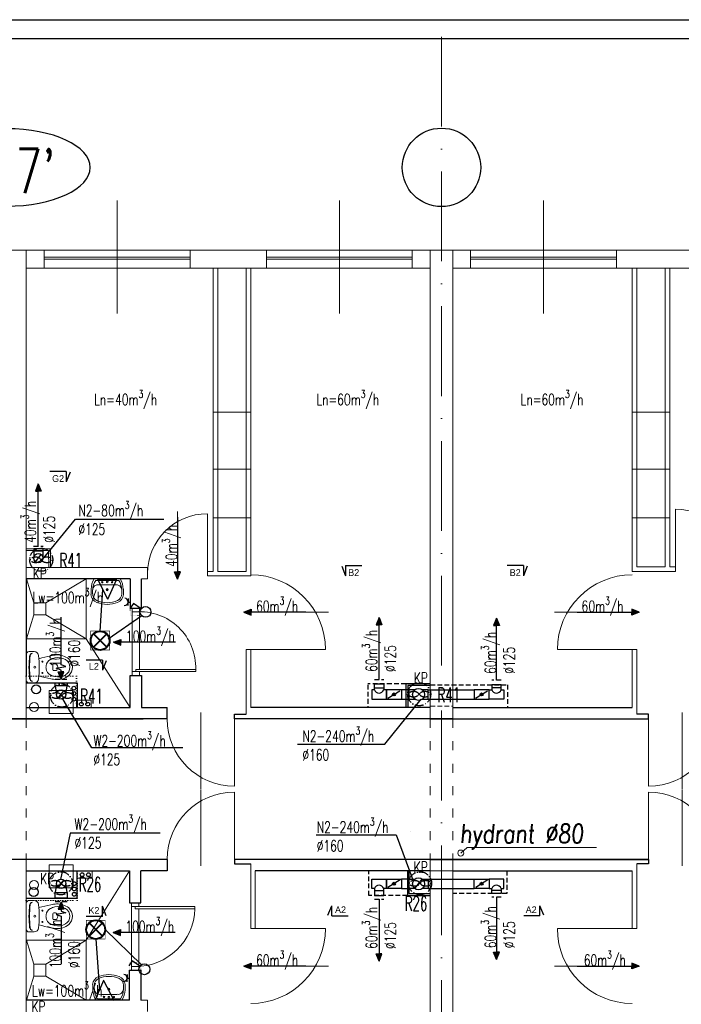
# Model space of a CAD drawing. Header units: millimetres. Extents: x -6513 to 30474, y -6915 to 65597.
# Tile 75 of 256: x 657 to 1541, y 10142 to 11457. Entities that reach past the tile are written whole.
import ezdxf
from ezdxf.enums import TextEntityAlignment as Align

# ---------------------------------------------------------------- set-up
doc = ezdxf.new("R2010")
doc.units = ezdxf.units.MM
for name, pattern in [('ACAD_ISO03W100', [30, 12, -18]), ('ACAD_ISO10W100', [18, 12, -3, 0, -3]), ('DASHED', [19.05, 12.7, -6.35]), ('DOT', [6.35, 0, -6.35])]:
    doc.linetypes.add(name, pattern=pattern)
doc.layers.get('0').update_dxf_attribs({"color": 8})
for name, color, linetype in [('A200_General07', 8, 'Continuous'), ('A200_General08', 8, 'Continuous'), ('A270_text04', 8, 'Continuous'), ('A_obudowy', 8, 'Continuous'), ('DB_inst_pomocn', 8, 'Continuous'), ('DB_WM_nawiew-opis', 8, 'Continuous'), ('DB_WM_odnośniki opis', 8, 'Continuous')]:
    doc.layers.add(name, color=color, linetype=linetype)
for name, color, linetype, lineweight in [('A_cienka', 8, 'Continuous', 5), ('A_linia przekroj', 8, 'Continuous', 25), ('A_osie', 8, 'ACAD_ISO10W100', 5), ('A_przerywana', 8, 'ACAD_ISO03W100', 5), ('A_widok', 8, 'Continuous', 13), ('cieńkie', 8, 'Continuous', 9), ('DB-WM-nawiew-opis', 8, 'Continuous', 25), ('DB-WM-nawiew-opis-odnośnik', 8, 'Continuous', 30), ('DB-WM-wywiew-opis', 8, 'Continuous', 25), ('DB-WM-wywiew-opis-odnośnik', 8, 'Continuous', 30), ('DB_WM_nawiew', 8, 'Continuous', 30), ('DB_WM_wywiew', 8, 'Continuous', 30), ('DB_WM_ścianka nowa', 8, 'Continuous', 25), ('E_gniazda wtykowe', 1, 'Continuous', 30), ('E_oświetlenie', 1, 'Continuous', 30), ('E_technologia', 1, 'ACAD_ISO10W100', 30), ('noew ściany archwig', 8, 'Continuous', 9), ('R-TABELKA', 8, 'Continuous', 25), ('snitarne archwig nowe', 8, 'Continuous', 9), ('Stolarka ARCHWIG', 8, 'Continuous', 5), ('widokowe ARCHWIG', 8, 'Continuous', 5), ('wyburzenia', 8, 'DOT', 20), ('Ściany ARCHWIG', 8, 'Continuous', 30)]:
    doc.layers.add(name, color=color, linetype=linetype, lineweight=lineweight)
doc.styles.add('BRH', font='txt')
doc.styles.add('ROMANSS', font='romans.shx', dxfattribs={"width": 0.8, "oblique": 5})
doc.styles.add('SIMPLEXD', font='SIMPLEX.SHX', dxfattribs={"width": 0.6})
doc.styles.get("Standard").update_dxf_attribs({"font": 'txt.shx', "width": 0.9})

# ---------------------------------------------------------------- blocks, each defined once
blk = doc.blocks.new('drzwi schem')
at = {"color": 252}
blk.add_line((0, 0), (0, 1), dxfattribs=at)
at = {"color": 252, "ltscale": 10}
blk.add_line((0.5, -0.093), (0.5, 1.04), dxfattribs=at)
at = {"color": 252}
blk.add_arc((0, 0), 1, 0, 90, dxfattribs=at)
blk = doc.blocks.new('klop oli 2')
at = {"layer": 'snitarne archwig nowe', "color": 252}
for p, q in [((0, 17.2), (0, 0)), ((3.8, 20.9), (10.5, 20.9)), ((0, -17.2), (0, 0)), ((3.8, 0), (3.8, 1)), ((3.8, 0), (3.8, -1)), ((38.9, 4.5), (37, 4.5)), ((38.9, -4.5), (37, -4.5)), ((3.8, -20.9), (10.5, -20.9))]:
    blk.add_line(p, q, dxfattribs=at)
for centre, radius in [((11.5, 0), 1.27), ((11.5, 0), 1.27), ((21.6, 7.5), 0.706), ((21.6, -7.5), 0.706)]:
    blk.add_circle(centre, radius, dxfattribs=at)
for centre, radius, start, end in [((3.8, 17.2), 3.76, 90, 180), ((144.9, 0), 141.2, 173.7281, 180), ((144.9, 0), 140.5, 173.6694, 180), ((8.4, 15), 3.76, 90, 173.7281), ((9, 15.1), 3.76, 100.2428, 173.7859), ((10.5, 14.9), 6.02, 6.7931, 90), ((-114.7, 0), 132.1, 0, 6.7931), ((80, -215.2), 235.3, 101.5744, 105.544), ((44.8, -39.8), 56.5, 94.3794, 102.2907), ((41.4, -8), 24.5, 51.2869, 92.3028), ((144.9, 0), 141.2, 180, 186.2719), ((144.9, 0), 140.5, 180, 186.3306), ((-114.7, 0), 132.1, 353.2069, 0), ((43.3, 0), 16.9, 173.7581, 180), ((43.3, 0), 16.9, 180, 186.2419), ((37.3, 0.7), 10.9, 117.4027, 173.7581), ((43.1, -10.6), 23.5, 101.6195, 117.4027), ((63.6, 0), 28.2, 173.3508, 180), ((63.6, 0), 28.2, 180, 186.6492), ((37, 3.1), 1.41, 90, 173.3508), ((42.4, -7.4), 20.3, 60.8839, 101.6195), ((38.9, 1.7), 2.82, 36.8699, 90), ((36.6, 0), 5.65, 0, 36.8699), ((36.6, 0), 5.65, 323.1301, 0), ((46.6, 0), 11.8, 0, 60.8839), ((46.6, 0), 11.8, 299.1161, 0), ((46.6, 0), 15.1, 0, 47.5638), ((46.6, 0), 15.1, 312.4362, 0), ((80, 215.2), 235.3, 254.456, 258.4256), ((37.3, -0.7), 10.9, 186.2419, 242.5973), ((43.1, 10.6), 23.5, 242.5973, 258.3805), ((37, -3.1), 1.41, 186.6492, 270), ((42.4, 7.4), 20.3, 258.3805, 299.1161), ((38.9, -1.7), 2.82, 270, 323.1301), ((41.4, 8), 24.5, 267.6972, 308.7131), ((3.8, -17.2), 3.76, 180, 270), ((8.4, -15), 3.76, 186.2719, 270), ((9, -15.1), 3.76, 186.2141, 259.7572), ((10.5, -14.9), 6.02, 270, 353.2069), ((44.8, 39.8), 56.5, 257.7093, 265.6206)]:
    blk.add_arc(centre, radius, start, end, dxfattribs=at)
blk = doc.blocks.new('umywalka oli2')
at = {"layer": 'snitarne archwig nowe', "color": 252}
for p, q in [((0, 17.6), (0, 0)), ((2, 15.4), (2, 0)), ((20.9, 21.6), (13.7, 21.6)), ((0, 0), (0, -17.6)), ((2, 0), (2, -15.4)), ((7.9, 0), (7.9, 10.8)), ((7.9, -10.8), (7.9, 0)), ((13.7, -21.6), (20.9, -21.6))]:
    blk.add_line(p, q, dxfattribs=at)
for centre, radius in [((4.1, 0), 1.11), ((4.5, 6.6), 0.994), ((14.5, 0), 1.48), ((14.5, 0), 0.946), ((4.5, -6.6), 0.994)]:
    blk.add_circle(centre, radius, dxfattribs=at)
for centre, radius, start, end in [((15.6, -9.9), 31.5, 93.3155, 119.5931), ((14.2, -1.1), 20.5, 88.5847, 126.5008), ((15.3, 12), 7.48, 91.7023, 188.8292), ((17.3, -1.9), 21.5, 82.9063, 97.0937), ((20.4, 10.2), 9.2, 23.1986, 92.7468), ((20.2, 9.5), 12.2, 20.9395, 86.4287), ((-1.2, 0), 33.1, 360, 24.6987), ((-3.2, 0), 37.4, 360, 21.6896), ((-1.2, 0), 33.1, 335.3013, 0), ((-3.2, 0), 37.4, 338.3104, 0), ((15.3, -12), 7.48, 171.1708, 268.2977), ((15.6, 9.9), 31.5, 240.4069, 266.6845), ((14.2, 1.1), 20.5, 233.4992, 271.4153), ((17.3, 1.9), 21.5, 262.9063, 277.0937), ((20.4, -10.2), 9.2, 267.2532, 336.8014), ((20.2, -9.5), 12.2, 273.5713, 339.0605)]:
    blk.add_arc(centre, radius, start, end, dxfattribs=at)
blk = doc.blocks.new('A$C2355049C')
at = {"layer": 'DB-WM-nawiew-opis-odnośnik'}
h = blk.add_hatch(color=256, dxfattribs=at)
h.paths.add_polyline_path([(0, -9.8), (3.9, -9.8), (0, 0)])
h.paths.add_polyline_path([(0, 0), (-3.9, -9.8), (0, -9.8)])
at = {"layer": 'DB-WM-nawiew-opis-odnośnik', "flags": 128}
for points in [[(0, 0), (-3.9, -9.8), (0, -9.8)], [(0, -82.9), (0, 0)], [(0, 0), (3.9, -9.8), (0, -9.8)]]:
    blk.add_lwpolyline(points, dxfattribs=at)
blk = doc.blocks.new('A$C620C4C60')
at = {"layer": 'DB-WM-wywiew-opis-odnośnik'}
h = blk.add_hatch(color=256, dxfattribs=at)
h.paths.add_polyline_path([(0, 0), (9.8, 3.9), (9.8, 0)])
h.paths.add_polyline_path([(9.8, 0), (9.8, -3.9), (0, 0)])
at = {"layer": 'DB-WM-wywiew-opis-odnośnik', "flags": 128}
for points in [[(0, 0), (9.8, 3.9), (9.8, 0)], [(0, 0), (12.1, 0)], [(0, 0), (9.8, -3.9), (9.8, 0)], [(12.1, 0), (14.4, -6.5), (16.6, 6.4), (18.9, 0)], [(18.9, 0), (82.9, 0)]]:
    blk.add_lwpolyline(points, dxfattribs=at)
blk = doc.blocks.new('Sect Mk right')
at = {"layer": 'A200_General07', "color": 1}
for p, q in [((0, 6.01), (0, -0.21)), ((0, 6.01), (3.92, 6.01)), ((0.29, 7.48), (3.92, 6.01))]:
    blk.add_line(p, q, dxfattribs=at)
at = {"layer": 'A270_text04', "color": 0, "style": 'BRH'}
blk.add_attdef('-', text='', height=4.51, dxfattribs=at).set_placement((1.77, 1.49), align=Align.MIDDLE)
blk = doc.blocks.new('raster')
at = {"layer": 'E_oświetlenie', "lineweight": 40}
for p, q in [((-21.2, 21.2), (21.2, -21.2)), ((21.2, 21.2), (-21.2, -21.2))]:
    blk.add_line(p, q, dxfattribs=at)
at = {"layer": 'E_oświetlenie', "const_width": 2}
blk.add_lwpolyline([(-30, -30), (30, -30), (30, 30), (-30, 30)], close=True, dxfattribs=at)
at = {"layer": 'E_oświetlenie', "lineweight": 40}
blk.add_circle((0, 0), 30, dxfattribs=at)
blk = doc.blocks.new('gw1')
at = {"layer": 'E_gniazda wtykowe'}
for p, q in [((99083.8, 55839.3), (99080.1, 55839.3)), ((99083.8, 55833.1), (99083.8, 55845.4))]:
    blk.add_line(p, q, dxfattribs=at)
blk.add_arc((99089.8, 55839), 6.04, 87.7958, 267.7958, dxfattribs=at)

msp = doc.modelspace()

# ---------------------------------------------------------------- hatches: boundary and pattern name
at = {"layer": 'DB_WM_nawiew'}
h = msp.add_hatch(color=256, dxfattribs=at)
edge = h.paths.add_edge_path()
edge.add_arc((1156.948, 10555.647), 2, 0, 360)
h = msp.add_hatch(color=256, dxfattribs=at)
edge = h.paths.add_edge_path()
edge.add_arc((1274.159, 10555.647), 2, 0, 360)
h = msp.add_hatch(color=256, dxfattribs=at)
edge = h.paths.add_edge_path()
edge.add_arc((1156.948, 10302.583), 2, 0, 360)
h = msp.add_hatch(color=256, dxfattribs=at)
edge = h.paths.add_edge_path()
edge.add_arc((1274.159, 10302.583), 2, 0, 360)

# ---------------------------------------------------------------- linework, layer by layer
at = {"layer": 'A_cienka', "ltscale": 10}
for p, q in [((787.054, 11064.693), (787.054, 11215.49)), ((1084.054, 11064.693), (1084.054, 11215.49)), ((1357.054, 11064.693), (1357.054, 11215.49))]:
    msp.add_line(p, q, dxfattribs=at)
at = {"layer": 'A_cienka'}
for p, q in [((-2776.446, 11149.092), (2360.554, 11149.092)), ((-2776.446, 11149.092), (4647.554, 11149.092)), ((884.554, 11140.092), (689.554, 11140.092)), ((884.554, 11137.092), (689.554, 11137.092)), ((986.554, 11140.092), (1181.554, 11140.092)), ((986.554, 11137.092), (1181.554, 11137.092)), ((1454.554, 11140.092), (1259.554, 11140.092)), ((1454.554, 11137.092), (1259.554, 11137.092)), ((665.554, 11125.092), (1205.554, 11125.092)), ((1235.554, 11125.092), (1775.554, 11125.092)), ((965.554, 10932.687), (915.554, 10932.687)), ((1475.554, 10932.687), (1525.554, 10932.687)), ((965.554, 10856.606), (915.554, 10856.606)), ((1475.554, 10856.606), (1525.554, 10856.606)), ((965.554, 10791.796), (915.554, 10791.796)), ((1475.554, 10791.796), (1525.554, 10791.796)), ((1254.981, 10351.301), (1246.324, 10343.759)), ((1427.892, 10351.059), (1254.981, 10351.301))]:
    msp.add_line(p, q, dxfattribs=at)
msp.add_circle((1246.324, 10343.759), 4, dxfattribs=at)
at = {"layer": 'A_linia przekroj'}
for p, q in [((853.768, 10523.092), (853.768, 10538.092)), ((943.768, 10523.092), (943.768, 10529.092)), ((943.768, 10529.092), (959.554, 10529.092)), ((1205.554, 10538.092), (965.554, 10538.092)), ((1235.554, 10538.092), (1475.554, 10538.092)), ((1497.339, 10529.092), (1481.554, 10529.092)), ((1497.339, 10523.092), (1497.339, 10529.092)), ((464.554, 10523.092), (821.994, 10523.092)), ((853.768, 10523.092), (613.554, 10523.092)), ((1235.554, 10523.092), (943.768, 10523.092)), ((1205.554, 10523.092), (1497.339, 10523.092)), ((853.768, 10335.092), (613.554, 10335.092)), ((853.768, 10335.092), (853.768, 10320.092)), ((1497.339, 10335.092), (943.768, 10335.092)), ((943.768, 10335.092), (943.768, 10329.092)), ((943.768, 10329.092), (965.554, 10329.092)), ((1205.554, 10335.092), (1497.339, 10335.092)), ((1497.339, 10329.092), (1481.554, 10329.092)), ((1497.339, 10335.092), (1497.339, 10329.092)), ((853.768, 10320.092), (818.554, 10320.092)), ((1205.554, 10320.092), (971.554, 10320.092)), ((1235.554, 10320.092), (1475.554, 10320.092))]:
    msp.add_line(p, q, dxfattribs=at)
at = {"layer": 'A_obudowy', "linetype": 'DASHED', "ltscale": 0.5}
for p, q in [((1173.054, 10569.647), (1122.248, 10569.647)), ((1122.248, 10568.647), (1122.248, 10538.092)), ((1205.554, 10568.394), (1308.859, 10568.394)), ((1308.859, 10568.394), (1308.859, 10538.092))]:
    msp.add_line(p, q, dxfattribs=at)
at = {"layer": 'A_obudowy', "linetype": 'ByBlock'}
for p, q in [((1205.554, 10569.647), (1173.054, 10569.647)), ((1173.054, 10569.647), (1173.054, 10538.092)), ((1205.554, 10567.647), (1175.554, 10567.647)), ((1175.554, 10567.647), (1175.554, 10538.092)), ((1174.948, 10320.092), (1174.948, 10287.092)), ((1176.948, 10320.092), (1176.948, 10289.592)), ((1176.948, 10289.592), (1205.554, 10289.592)), ((1174.948, 10287.092), (1205.554, 10287.092))]:
    msp.add_line(p, q, dxfattribs=at)
at = {"layer": 'A_obudowy', "linetype": 'DASHED', "ltscale": 0.5}
for points in [[(1174.948, 10287.092), (1123.248, 10287.092), (1123.248, 10320.092)], [(1307.859, 10320.092), (1307.859, 10289.583), (1235.554, 10289.583)]]:
    msp.add_lwpolyline(points, dxfattribs=at)
at = {"layer": 'A_osie', "ltscale": 10}
msp.add_line((1220.554, 9693.649), (1220.554, 11445.708), dxfattribs=at)
at = {"layer": 'A_przerywana', "linetype": 'ByBlock'}
for p, q in [((665.498, 10750.092), (697.998, 10750.092)), ((697.998, 10750.092), (698.054, 10725.092)), ((665.498, 10748.092), (695.498, 10748.092)), ((695.498, 10748.092), (695.554, 10725.092))]:
    msp.add_line(p, q, dxfattribs=at)
at = {"layer": 'A_przerywana', "linetype": 'DASHED', "ltscale": 0.5}
for p, q in [((1205.554, 10540.092), (1235.554, 10540.092)), ((1179.085, 10371.94), (1179.085, 10371.94)), ((1205.904, 10369.526), (1205.904, 10369.526)), ((1205.554, 10320.092), (1235.554, 10320.092)), ((1235.554, 10320.092), (1205.554, 10320.092)), ((1205.554, 10320.092), (1235.554, 10320.092))]:
    msp.add_line(p, q, dxfattribs=at)
at = {"layer": 'A_przerywana'}
for p, q in [((665.554, 10523.092), (665.554, 10335.092)), ((1205.554, 10523.092), (1205.554, 10335.092)), ((1235.554, 10523.092), (1235.554, 10335.092))]:
    msp.add_line(p, q, dxfattribs=at)
at = {"layer": 'A_przerywana', "color": 252}
for p, q in [((665.554, 10523.092), (665.554, 10335.092)), ((665.554, 10523.092), (665.554, 10335.092)), ((1205.554, 10523.092), (1205.554, 10335.092)), ((1205.554, 10523.092), (1205.554, 10335.092)), ((1235.554, 10523.092), (1235.554, 10335.092)), ((1235.554, 10523.092), (1235.554, 10335.092))]:
    msp.add_line(p, q, dxfattribs=at)
at = {"layer": 'A_widok', "ltscale": 5}
for p, q in [((640.554, 11149.092), (665.554, 11149.092)), ((665.554, 10523.092), (665.554, 11149.092)), ((1205.554, 10523.092), (1205.554, 11149.092)), ((1205.554, 11149.092), (1235.554, 11149.092)), ((1235.554, 10523.092), (1235.554, 11149.092)), ((915.554, 11125.092), (915.554, 10720.092)), ((921.554, 11125.092), (921.554, 10720.092)), ((959.554, 11125.092), (959.554, 10720.092)), ((965.554, 11125.092), (965.554, 10720.092)), ((1475.554, 11125.092), (1475.554, 10720.092)), ((1481.554, 11125.092), (1481.554, 10726.092)), ((1519.554, 11125.092), (1519.554, 10726.092)), ((1525.554, 11125.092), (1525.554, 10726.092)), ((827.647, 10725.092), (665.554, 10725.092)), ((827.647, 10710.092), (827.647, 10725.092)), ((1481.554, 10726.092), (1519.554, 10726.092)), ((1525.554, 10726.092), (1533.46, 10726.092)), ((1533.46, 10720.092), (1533.46, 10726.092)), ((827.647, 10710.092), (819.554, 10710.092)), ((915.554, 10720.092), (907.647, 10720.092)), ((907.647, 10714.092), (907.647, 10720.092)), ((965.554, 10714.092), (907.647, 10714.092)), ((959.554, 10720.092), (921.554, 10720.092)), ((965.554, 10714.092), (965.554, 10720.092)), ((1475.554, 10720.092), (1533.46, 10720.092)), ((959.554, 10529.092), (959.554, 10615.508)), ((959.554, 10615.508), (965.554, 10615.508)), ((965.554, 10538.092), (965.554, 10615.508)), ((1475.554, 10538.092), (1475.554, 10615.508)), ((1475.554, 10615.508), (1481.554, 10615.508)), ((1481.554, 10529.092), (1481.554, 10615.508)), ((665.554, 9709.092), (665.554, 10335.092)), ((965.554, 10329.092), (965.554, 10242.676)), ((1205.554, 9709.092), (1205.554, 10335.092)), ((1235.554, 9709.092), (1235.554, 10335.092)), ((1481.554, 10329.092), (1481.554, 10242.676)), ((971.554, 10320.092), (971.554, 10242.676)), ((1475.554, 10320.092), (1475.554, 10242.676)), ((965.554, 10242.676), (971.554, 10242.676)), ((1475.554, 10242.676), (1481.554, 10242.676)), ((827.647, 10147.092), (818.554, 10147.092)), ((827.647, 10147.092), (827.647, 10132.092))]:
    msp.add_line(p, q, dxfattribs=at)
for points in [[(665.554, 11125.092), (689.554, 11125.092), (689.554, 11149.092), (665.554, 11149.092)], [(884.554, 11149.092), (986.554, 11149.092), (986.554, 11125.092), (884.554, 11125.092)], [(1205.554, 11125.092), (1181.554, 11125.092), (1181.554, 11149.092), (1205.554, 11149.092)], [(1235.554, 11125.092), (1259.554, 11125.092), (1259.554, 11149.092), (1235.554, 11149.092)], [(1454.554, 11149.092), (1556.554, 11149.092), (1556.554, 11125.092), (1454.554, 11125.092)]]:
    msp.add_lwpolyline(points, close=True, dxfattribs=at)
at = {"layer": 'cieńkie'}
for p, q in [((696.115, 10561.092), (728.115, 10561.092)), ((696.115, 10530.092), (696.115, 10561.092)), ((698.615, 10561.092), (725.615, 10561.092)), ((728.115, 10561.092), (728.115, 10530.092)), ((728.115, 10530.092), (728.115, 10544.092)), ((696.115, 10530.092), (710.115, 10530.092)), ((728.115, 10530.092), (696.115, 10530.092)), ((705.115, 10530.092), (719.115, 10530.092)), ((696.115, 10297.092), (696.115, 10328.092)), ((696.115, 10328.092), (728.115, 10328.092)), ((698.615, 10328.092), (725.615, 10328.092)), ((728.115, 10328.092), (728.115, 10297.092)), ((696.115, 10297.092), (710.115, 10297.092)), ((728.115, 10297.092), (696.115, 10297.092)), ((705.115, 10297.092), (719.115, 10297.092))]:
    msp.add_line(p, q, dxfattribs=at)
for centre in [(676.051, 10538.967), (676.051, 10301.159)]:
    msp.add_circle(centre, 6, dxfattribs=at)
at = {"layer": 'DB-WM-nawiew-opis'}
for points in [[(687.36, 10736.162), (731.582, 10789.824), (849.641, 10789.824)], [(1028.012, 10489.342), (1144.699, 10489.342), (1193.554, 10549.249)], [(1053.246, 10367.999), (1160.144, 10367.999), (1182.42, 10308.092)]]:
    msp.add_lwpolyline(points, dxfattribs=at)
at = {"layer": 'DB-WM-wywiew-opis'}
for points in [[(874.704, 10484.279), (753.266, 10484.279), (713.495, 10551.035)], [(844.461, 10370.344), (724.465, 10370.344), (711.158, 10308.358)]]:
    msp.add_lwpolyline(points, dxfattribs=at)
at = {"layer": 'DB_inst_pomocn'}
for centre, radius in [((678.799, 10562.466), 6), ((729.31, 10563.986), 2.5), ((729.31, 10557.001), 2.5), ((729.31, 10549.298), 2.5), ((729.796, 10302.801), 2.5), ((675.536, 10291.695), 6), ((729.796, 10295.745), 2.5), ((729.796, 10288.574), 2.5)]:
    msp.add_circle(centre, radius, dxfattribs=at)
at = {"layer": 'DB_WM_nawiew', "linetype": 'DASHED', "ltscale": 0.5}
for points in [[(675.477, 10753.917), (687.977, 10753.917)], [(1130.848, 10575.693), (1143.348, 10575.693)], [(1300.259, 10574.647), (1287.759, 10574.647)], [(1130.848, 10282.092), (1143.348, 10282.092)], [(1300.259, 10284.583), (1287.759, 10284.583)]]:
    msp.add_lwpolyline(points, dxfattribs=at)
at = {"layer": 'DB_WM_nawiew'}
for points in [[(687.998, 10741.733), (687.998, 10750.092), (675.498, 10750.092), (675.498, 10741.733)], [(687.998, 10737.886), (687.998, 10746.886), (675.498, 10746.886), (675.498, 10737.886)], [(677.847, 10733.004), (685.649, 10742.769)], [(1130.848, 10564.647), (1130.848, 10569.647), (1143.348, 10569.647), (1143.348, 10564.647)], [(1300.259, 10564.647), (1300.259, 10568.394), (1287.759, 10568.394), (1287.759, 10564.647)], [(1127.248, 10549.397), (1146.948, 10549.397), (1146.948, 10561.897), (1143.348, 10561.897)], [(1130.848, 10561.897), (1127.248, 10561.897), (1127.248, 10549.397)], [(1130.848, 10561.897), (1130.848, 10564.647), (1143.348, 10564.647), (1143.348, 10561.897)], [(1166.948, 10561.897), (1146.948, 10561.897), (1146.948, 10549.397), (1166.948, 10549.397)], [(1148.719, 10550.504), (1164.84, 10560.579)], [(1176.948, 10561.897), (1166.948, 10561.897), (1166.948, 10549.397), (1176.948, 10549.397)], [(1184.954, 10561.897), (1176.948, 10561.897), (1176.948, 10549.397)], [(1194.942, 10549.397), (1202.948, 10549.397), (1202.948, 10561.897), (1194.942, 10561.897)], [(1202.948, 10561.897), (1264.159, 10561.897)], [(1284.159, 10561.897), (1264.159, 10561.897), (1264.159, 10549.397), (1284.159, 10549.397)], [(1265.93, 10550.504), (1282.052, 10560.579)], [(1303.859, 10549.397), (1284.159, 10549.397), (1284.159, 10561.897), (1287.759, 10561.897)], [(1300.259, 10561.897), (1300.259, 10564.647), (1287.759, 10564.647), (1287.759, 10561.897)], [(1300.259, 10561.897), (1303.859, 10561.897), (1303.859, 10549.397)], [(1176.948, 10549.397), (1184.954, 10549.397)], [(1202.948, 10549.397), (1264.159, 10549.397)], [(1127.248, 10308.833), (1146.948, 10308.833), (1146.948, 10296.333), (1143.348, 10296.333)], [(1130.848, 10296.333), (1127.248, 10296.333), (1127.248, 10308.833)], [(1166.948, 10296.333), (1146.948, 10296.333), (1146.948, 10308.833), (1166.948, 10308.833)], [(1165.177, 10307.726), (1149.056, 10297.651)], [(1176.948, 10308.833), (1166.948, 10308.833), (1166.948, 10296.333), (1176.948, 10296.333)], [(1184.954, 10296.333), (1176.948, 10296.333), (1176.948, 10308.833)], [(1176.948, 10308.833), (1184.954, 10308.833)], [(1184.954, 10296.333), (1194.942, 10308.833)], [(1194.942, 10308.833), (1202.948, 10308.833), (1202.948, 10296.333), (1194.942, 10296.333)], [(1202.948, 10308.833), (1264.159, 10308.833)], [(1284.159, 10296.333), (1264.159, 10296.333), (1264.159, 10308.833), (1284.159, 10308.833)], [(1282.388, 10307.726), (1266.267, 10297.651)], [(1303.859, 10308.833), (1284.159, 10308.833), (1284.159, 10296.333), (1287.759, 10296.333)], [(1300.259, 10296.333), (1303.859, 10296.333), (1303.859, 10308.833)], [(1130.848, 10296.333), (1130.848, 10293.583), (1143.348, 10293.583), (1143.348, 10296.333)], [(1130.848, 10293.583), (1130.848, 10287.092), (1143.348, 10287.092), (1143.348, 10293.583)], [(1202.948, 10296.333), (1264.159, 10296.333)], [(1300.259, 10296.333), (1300.259, 10293.583), (1287.759, 10293.583), (1287.759, 10296.333)], [(1300.259, 10293.583), (1300.259, 10289.657), (1287.759, 10289.657), (1287.759, 10293.583)]]:
    msp.add_lwpolyline(points, dxfattribs=at)
for centre in [(1156.948, 10555.647), (1274.159, 10555.647), (1156.948, 10302.583), (1274.159, 10302.583)]:
    msp.add_circle(centre, 2, dxfattribs=at)
for centre, start, end in [((1137.098, 10564.127), 199.636833, 340.363167), ((1294.009, 10564.127), 199.636833, 340.363167), ((1137.098, 10294.103), 19.636833, 160.363167), ((1294.009, 10294.103), 19.636833, 160.363167)]:
    msp.add_arc(centre, 6.636, start, end, dxfattribs=at)
at = {"layer": 'DB_WM_odnośniki opis'}
msp.add_circle((1220.554, 11259.858), 52.401, dxfattribs=at)
at = {"layer": 'DB_WM_odnośniki opis', "color": 0, "extrusion": (0, 0, -1)}
msp.add_ellipse((639.568, 11259.858), major_axis=(111.531, 0), ratio=0.46389876, dxfattribs=at)
at = {"layer": 'DB_WM_wywiew', "linetype": 'DASHED', "ltscale": 0.5}
for points in [[(704.111, 10576.181), (720.111, 10576.181)], [(720.115, 10278.348), (704.115, 10278.348)]]:
    msp.add_lwpolyline(points, dxfattribs=at)
at = {"layer": 'DB_WM_wywiew'}
for points in [[(704.111, 10567.181), (704.111, 10571.181), (720.111, 10571.181), (720.111, 10567.181)], [(718.361, 10555.681), (720.111, 10567.181), (704.111, 10567.181), (705.861, 10555.681)], [(708.265, 10550.755), (715.958, 10560.607)], [(705.865, 10302.592), (704.115, 10291.092), (720.115, 10291.092), (718.365, 10302.592)], [(715.961, 10307.518), (708.268, 10297.666)], [(720.115, 10291.092), (720.115, 10283.348), (704.115, 10283.348), (704.115, 10291.092)]]:
    msp.add_lwpolyline(points, dxfattribs=at)
at = {"layer": 'DB_WM_wywiew', "color": 240}
for centre, radius in [((681.748, 10737.886), 6.25), ((1189.948, 10555.647), 8), ((1189.948, 10302.583), 8)]:
    msp.add_circle(centre, radius, dxfattribs=at)
at = {"layer": 'DB_WM_wywiew', "color": 1}
for centre in [(712.111, 10555.681), (712.115, 10302.592)]:
    msp.add_circle(centre, 6.25, dxfattribs=at)
at = {"layer": 'DB_WM_ścianka nowa'}
for points in [[(665.554, 10571.181), (733.554, 10571.181), (733.554, 10538.092)], [(665.554, 10283.348), (733.554, 10283.348), (733.554, 10319.964)]]:
    msp.add_lwpolyline(points, dxfattribs=at)
at = {"layer": 'E_oświetlenie'}
for p, q in [((774.838, 10683.045), (761.298, 10709.098)), ((786.081, 10708.742), (761.298, 10709.098)), ((774.838, 10683.045), (786.081, 10708.742)), ((764.282, 10640.215), (768.068, 10696.072)), ((808.782, 10677.217), (804.081, 10670.441)), ((819.074, 10670.077), (808.782, 10677.217)), ((819.948, 10660.772), (775.217, 10629.611)), ((771.076, 10241.371), (819.543, 10194.488)), ((758.476, 10228.771), (763.344, 10160.495)), ((807.201, 10199.653), (802.5, 10192.877)), ((817.493, 10192.513), (807.201, 10199.653)), ((768.965, 10173.344), (757.722, 10147.647)), ((768.965, 10173.344), (782.506, 10147.291)), ((757.722, 10147.647), (782.506, 10147.291))]:
    msp.add_line(p, q, dxfattribs=at)
at = {"layer": 'E_oświetlenie', "const_width": 1.05}
for points in [[(761.298, 10709.098), (774.838, 10683.045), (786.081, 10708.742)], [(782.506, 10147.291), (768.965, 10173.344), (757.722, 10147.647)]]:
    msp.add_lwpolyline(points, close=True, dxfattribs=at)
at = {"layer": 'E_oświetlenie'}
for centre in [(825.033, 10665.943), (823.451, 10188.379)]:
    msp.add_circle(centre, 7.252, dxfattribs=at)
at = {"layer": 'E_technologia'}
for p, q in [((684.362, 10736.948), (686.766, 10734.169)), ((686.766, 10736.948), (684.362, 10734.169)), ((711.958, 10555.591), (714.362, 10552.812)), ((714.362, 10555.591), (711.958, 10552.812)), ((1189.532, 10557.347), (1191.936, 10554.568)), ((1191.936, 10557.347), (1189.532, 10554.568)), ((710.633, 10304.712), (713.037, 10301.933)), ((713.037, 10304.712), (710.633, 10301.933)), ((1190.747, 10304.712), (1193.151, 10301.933)), ((1193.151, 10304.712), (1190.747, 10301.933))]:
    msp.add_line(p, q, dxfattribs=at)
for centre in [(685.564, 10735.558), (713.16, 10554.201), (1190.734, 10555.958), (711.835, 10303.323), (1191.949, 10303.323)]:
    msp.add_circle(centre, 15.427, dxfattribs=at)
for centre, start_param, end_param in [((677.937, 10735.558), 3.54986568, 9.01650493), ((693.191, 10735.558), 0.40827303, 5.87491228), ((705.533, 10554.201), 3.54986568, 9.01650493), ((720.787, 10554.201), 0.40827303, 5.87491228), ((1183.107, 10555.958), 3.54986568, 9.01650493), ((1198.361, 10555.958), 0.40827303, 5.87491228), ((704.208, 10303.323), 3.54986568, 9.01650493), ((719.462, 10303.323), 0.40827303, 5.87491228), ((1184.322, 10303.323), 3.54986568, 9.01650493), ((1199.576, 10303.323), 0.40827303, 5.87491228)]:
    msp.add_ellipse(centre, major_axis=(-7, 0), ratio=0.5, start_param=start_param, end_param=end_param, dxfattribs=at)
at = {"layer": 'R-TABELKA'}
for p, q in [((-3136.084, 11457.247), (8327.828, 11457.247)), ((-3011.084, 11432.247), (8302.828, 11432.247))]:
    msp.add_line(p, q, dxfattribs=at)
at = {"layer": 'snitarne archwig nowe'}
for points in [[(665.554, 10629.936), (745.71, 10629.936), (745.71, 10710.092)], [(675.71, 10677.936), (665.71, 10709.936)], [(691.71, 10677.936), (745.71, 10709.936)], [(675.71, 10661.936), (665.71, 10629.936)], [(691.71, 10661.936), (745.71, 10629.936)], [(745.71, 10629.936), (804.554, 10538.092)], [(745.71, 10227.248), (803.554, 10320.092)], [(665.554, 10227.248), (745.71, 10227.248), (745.71, 10147.092)], [(675.71, 10195.248), (665.71, 10227.248)], [(691.71, 10195.248), (745.71, 10227.248)], [(675.71, 10179.248), (665.71, 10147.248)], [(691.71, 10179.248), (745.71, 10147.248)]]:
    msp.add_lwpolyline(points, dxfattribs=at)
for points in [[(675.71, 10661.936), (691.71, 10661.936), (691.71, 10677.936), (675.71, 10677.936)], [(675.71, 10179.248), (691.71, 10179.248), (691.71, 10195.248), (675.71, 10195.248)]]:
    msp.add_lwpolyline(points, close=True, dxfattribs=at)
at = {"layer": 'Stolarka ARCHWIG'}
for p, q in [((892.054, 10589.092), (812.054, 10589.092)), ((812.054, 10589.092), (812.054, 10586.092)), ((812.054, 10586.092), (892.054, 10586.092)), ((892.054, 10586.092), (892.054, 10589.092)), ((811.054, 10269.092), (811.054, 10272.092)), ((811.054, 10272.092), (891.054, 10272.092)), ((891.054, 10269.092), (811.054, 10269.092)), ((891.054, 10272.092), (891.054, 10269.092))]:
    msp.add_line(p, q, dxfattribs=at)
for points in [[(812.054, 10666.092), (817.054, 10666.092), (817.054, 10671.092), (807.054, 10671.092), (807.054, 10666.092), (814.554, 10666.092)], [(812.054, 10666.092), (817.054, 10666.092), (817.054, 10671.092), (807.054, 10671.092), (807.054, 10666.092), (814.554, 10666.092)], [(807.054, 10586.092), (807.054, 10666.092)], [(817.054, 10666.264), (817.054, 10589.092)], [(812.054, 10581.092), (817.054, 10581.092), (817.054, 10586.092), (807.054, 10586.092), (807.054, 10581.092), (814.554, 10581.092)], [(811.054, 10277.092), (806.054, 10277.092), (806.054, 10272.092), (816.054, 10272.092), (816.054, 10277.092), (808.554, 10277.092)], [(806.054, 10191.975), (806.054, 10271.975)], [(816.054, 10268.975), (816.054, 10191.975)], [(811.054, 10192.092), (806.054, 10192.092), (806.054, 10187.092), (816.054, 10187.092), (816.054, 10192.092), (808.554, 10192.092)]]:
    msp.add_lwpolyline(points, dxfattribs=at)
for centre, radius, start, end in [((817.131, 10591.309), 74.955, 358.305166, 93.884215), ((811.708, 10271.471), 79.382, 269.527921, 358.282698)]:
    msp.add_arc(centre, radius, start, end, dxfattribs=at)
at = {"layer": 'widokowe ARCHWIG'}
for p, q in [((752.554, 10548.092), (732.554, 10548.092)), ((732.554, 10548.092), (732.554, 10538.092)), ((752.554, 10538.092), (752.554, 10548.092)), ((732.554, 10538.092), (752.554, 10538.092)), ((753.554, 10320.092), (733.554, 10320.092)), ((733.554, 10320.092), (733.554, 10310.092)), ((753.554, 10310.092), (753.554, 10320.092)), ((733.554, 10310.092), (753.554, 10310.092))]:
    msp.add_line(p, q, dxfattribs=at)
at = {"layer": 'wyburzenia', "ltscale": 0.5}
for p, q in [((665.554, 10580.092), (732.554, 10580.092)), ((732.554, 10580.092), (732.554, 10538.092)), ((733.554, 10280.092), (733.554, 10320.092)), ((665.554, 10280.092), (733.554, 10280.092))]:
    msp.add_line(p, q, dxfattribs=at)
at = {"layer": 'wyburzenia', "ltscale": 0.2}
for points in [[(804.554, 10671.092), (819.554, 10671.092), (819.554, 10661.092), (804.554, 10661.092)], [(803.554, 10197.092), (818.554, 10197.092), (818.554, 10187.092), (803.554, 10187.092)]]:
    msp.add_lwpolyline(points, close=True, dxfattribs=at)
at = {"layer": 'Ściany ARCHWIG'}
for p, q in [((804.554, 10710.092), (665.554, 10710.092)), ((665.554, 10710.092), (665.554, 10580.092)), ((804.554, 10710.092), (804.554, 10671.092)), ((819.554, 10671.092), (819.554, 10710.092)), ((804.554, 10671.092), (819.554, 10671.092)), ((804.554, 10671.092), (819.554, 10671.092)), ((804.554, 10538.092), (804.554, 10581.092)), ((804.554, 10581.092), (819.554, 10581.092)), ((804.554, 10581.092), (819.554, 10581.092)), ((804.554, 10581.092), (819.554, 10581.092)), ((804.554, 10581.092), (819.554, 10581.092)), ((819.554, 10581.092), (819.554, 10538.092)), ((665.554, 10538.092), (804.554, 10538.092)), ((819.554, 10538.092), (853.768, 10538.092)), ((665.554, 10320.092), (803.554, 10320.092)), ((803.554, 10320.092), (803.554, 10277.092)), ((818.554, 10277.092), (818.554, 10320.092)), ((803.554, 10277.092), (818.554, 10277.092)), ((803.554, 10277.092), (818.554, 10277.092)), ((803.554, 10277.092), (818.554, 10277.092)), ((803.554, 10187.092), (818.554, 10187.092)), ((803.554, 10147.092), (803.554, 10187.092)), ((803.554, 10187.092), (818.554, 10187.092)), ((818.554, 10187.092), (818.554, 10147.092)), ((803.554, 10147.092), (665.554, 10147.092))]:
    msp.add_line(p, q, dxfattribs=at)
for centre in [(739.206, 10542.755), (747.723, 10542.755), (740.206, 10314.755), (748.723, 10314.755)]:
    msp.add_circle(centre, 2.5, dxfattribs=at)

# ---------------------------------------------------------------- block references
at = {"layer": 'A200_General08'}
ref = msp.add_blockref('Sect Mk right', (697.949, 10853.612), dxfattribs=dict(at, xscale=3.5, yscale=3.5, zscale=3.5, rotation=270))
ref.add_attrib('-', 'G2', dxfattribs={"layer": 'A270_text04', "color": 7, "height": 9, "style": 'BRH'}).set_placement((708.12, 10844.157), align=Align.MIDDLE)
ref = msp.add_blockref('Sect Mk right', (1113.427, 10728.015), dxfattribs=dict(at, xscale=-3.5, yscale=3.5, zscale=3.5, rotation=90))
ref.add_attrib('-', 'B2', dxfattribs={"layer": 'A270_text04', "color": 7, "height": 9, "style": 'BRH'}).set_placement((1103.256, 10718.56), align=Align.MIDDLE)
ref = msp.add_blockref('Sect Mk right', (1308.938, 10728.015), dxfattribs=dict(at, xscale=3.5, yscale=3.5, zscale=3.5, rotation=270))
ref.add_attrib('-', 'B2', dxfattribs={"layer": 'A270_text04', "color": 7, "height": 9, "style": 'BRH'}).set_placement((1319.109, 10718.56), align=Align.MIDDLE)
ref = msp.add_blockref('Sect Mk right', (746.274, 10601.587), dxfattribs=dict(at, xscale=3.5, yscale=3.5, zscale=3.5, rotation=270))
ref.add_attrib('-', 'L2', dxfattribs={"layer": 'A270_text04', "color": 7, "height": 9, "style": 'BRH'}).set_placement((756.01, 10593.351), align=Align.MIDDLE)
ref = msp.add_blockref('Sect Mk right', (746.274, 10258.978), dxfattribs=dict(at, xscale=-3.5, yscale=3.5, zscale=3.5, rotation=270))
ref.add_attrib('-', 'K2', dxfattribs={"layer": 'A270_text04', "color": 7, "height": 9, "style": 'BRH'}).set_placement((756.01, 10267.214), align=Align.MIDDLE)
ref = msp.add_blockref('Sect Mk right', (1094.913, 10259.594), dxfattribs=dict(at, xscale=3.5, yscale=3.5, zscale=3.5, rotation=90))
ref.add_attrib('-', 'A2', dxfattribs={"layer": 'A270_text04', "color": 7, "height": 9, "style": 'BRH'}).set_placement((1085.607, 10268.011), align=Align.MIDDLE)
ref = msp.add_blockref('Sect Mk right', (1331.138, 10259.594), dxfattribs=dict(at, xscale=-3.5, yscale=3.5, zscale=3.5, rotation=270))
ref.add_attrib('-', 'A2', dxfattribs={"layer": 'A270_text04', "color": 7, "height": 9, "style": 'BRH'}).set_placement((1340.444, 10268.011), align=Align.MIDDLE)
at = {"layer": 'A_cienka', "yscale": 80, "zscale": 80}
for p, xscale in [((1533.46, 10723.092), 80), ((907.647, 10717.092), -80)]:
    msp.add_blockref('drzwi schem', p, dxfattribs=dict(at, xscale=xscale))
at = {"layer": 'A_cienka', "yscale": 100, "zscale": 100}
for p, xscale, rotation in [((965.554, 10615.508), -100, 270), ((1475.554, 10615.508), 100, 90), ((965.554, 10242.676), 100, 270), ((1475.554, 10242.676), -100, 90)]:
    msp.add_blockref('drzwi schem', p, dxfattribs=dict(at, xscale=xscale, rotation=rotation))
at = {"layer": 'A_widok', "ltscale": 5, "yscale": 90, "zscale": 90}
for p, xscale, rotation in [((943.768, 10523.092), 90, 179.9999999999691), ((1497.339, 10523.092), -90, 180), ((943.768, 10335.092), -90, 359.9999999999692)]:
    msp.add_blockref('drzwi schem', p, dxfattribs=dict(at, xscale=xscale, rotation=rotation))
at = {"layer": 'A_widok', "ltscale": 5, "xscale": 90, "yscale": 90, "zscale": 90}
msp.add_blockref('drzwi schem', (1497.339, 10335.092), dxfattribs=at)
at = {"layer": 'DB_WM_nawiew'}
for p in [(681.727, 10836.853), (1294.009, 10657.582)]:
    msp.add_blockref('A$C2355049C', p, dxfattribs=at)
for p, rotation in [((867.647, 10709.669), 180), ((956.275, 10665.508), 90), ((782.333, 10625.373), 90), ((1137.098, 10199.156), 180), ((781.537, 10237.499), 90), ((956.275, 10192.676), 90)]:
    msp.add_blockref('A$C2355049C', p, dxfattribs=dict(at, rotation=rotation))
at = {"layer": 'DB_WM_nawiew', "xscale": -1}
msp.add_blockref('A$C2355049C', (1137.098, 10658.582), dxfattribs=at)
for p, rotation in [((1484.832, 10665.508), 270), ((1294.009, 10201.648), 180), ((1484.832, 10192.676), 270)]:
    msp.add_blockref('A$C2355049C', p, dxfattribs=dict(at, rotation=rotation))
at = {"layer": 'DB_WM_wywiew', "xscale": -1}
for p, rotation in [((712.111, 10576.181), 270), ((712.115, 10278.348), 90)]:
    msp.add_blockref('A$C620C4C60', p, dxfattribs=dict(at, rotation=rotation))
at = {"layer": 'E_oświetlenie', "xscale": 0.7875000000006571, "yscale": 0.7875000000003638, "zscale": 0.7874999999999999, "rotation": 178.7624398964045}
for p in [(79761.657, 52957.012), (79760.299, 52454.476)]:
    msp.add_blockref('gw1', p, dxfattribs=at)
at = {"layer": 'E_oświetlenie', "lineweight": 40, "xscale": 0.4199999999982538, "yscale": 0.4200000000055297, "zscale": 0.4199999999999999, "rotation": 180}
for p in [(764.282, 10627.615), (758.476, 10241.371)]:
    msp.add_blockref('raster', p, dxfattribs=at)
at = {"layer": 'noew ściany archwig', "rotation": 270}
msp.add_blockref('umywalka oli2', (773.751, 10710.092), dxfattribs=at)
at = {"layer": 'noew ściany archwig', "xscale": -1, "rotation": 270}
msp.add_blockref('umywalka oli2', (776.023, 10147.015), dxfattribs=at)
at = {"layer": 'snitarne archwig nowe'}
for p in [(665.554, 10591.936), (665.554, 10259.248)]:
    msp.add_blockref('klop oli 2', p, dxfattribs=at)

# ---------------------------------------------------------------- texts
at = {"layer": 'A_cienka', "insert": (1244.854, 10382.219), "char_height": 25, "width": 244.21995, "attachment_point": 1, "style": 'ROMANSS'}
msp.add_mtext('hydrant %%C80', dxfattribs=at)
at = {"layer": 'DB-WM-nawiew-opis', "char_height": 15, "width": 37.14159, "attachment_point": 1}
for s, insert in [('\\A1;{\\Fsimplex|c238;\\W0.7;N2-80m\\H0.7x;\\S3^ ;\\H1.4286x;/h\\P%%C125}', (735.237, 10813.988)), ('\\A1;{\\Fsimplex|c238;\\W0.7;60m\\H0.7x;\\S3^ ;\\H1.4286x;/h}', (972.77, 10686.039)), ('\\A1;{\\Fsimplex|c238;\\W0.7;60m\\H0.7x;\\S3^ ;\\H1.4286x;/h}', (1407.822, 10686.039)), ('\\A1;{\\Fsimplex|c238;\\W0.7;100m\\H0.7x;\\S3^ ;\\H1.4286x;/h}', (798.829, 10645.905)), ('\\A1;{\\Fsimplex|c238;\\W0.7;N2-240m\\H0.7x;\\S3^ ;\\H1.4286x;/h\\P%%C160}', (1034.637, 10512.53)), ('\\A1;{\\Fsimplex|c238;\\W0.7;N2-240m\\H0.7x;\\S3^ ;\\H1.4286x;/h\\P%%C160}', (1053.824, 10390.968)), ('\\A1;{\\Fsimplex|c238;\\W0.7;100m\\H0.7x;\\S3^ ;\\H1.4286x;/h}', (798.032, 10258.03)), ('\\A1;{\\Fsimplex|c238;\\W0.7;60m\\H0.7x;\\S3^ ;\\H1.4286x;/h}', (972.77, 10213.208)), ('\\A1;{\\Fsimplex|c238;\\W0.7;60m\\H0.7x;\\S3^ ;\\H1.4286x;/h}', (1410.576, 10213.208))]:
    msp.add_mtext(s, dxfattribs=dict(at, insert=insert))
at = {"layer": 'DB-WM-nawiew-opis', "char_height": 15, "width": 37.14159, "attachment_point": 1, "rotation": 90}
for s, insert in [('\\A1;{\\Fsimplex|c238;\\W0.7;40m\\H0.7x;\\S3^ ;\\H1.4286x;/h\\P%%C125}', (658.475, 10758.239)), ('\\A1;{\\Fsimplex|c238;\\W0.7;40m\\H0.7x;\\S3^ ;\\H1.4286x;/h}', (847.115, 10726.164)), ('\\A1;{\\Fsimplex|c238;\\W0.7;60m\\H0.7x;\\S3^ ;\\H1.4286x;/h\\P%%C125}', (1114.517, 10585.68)), ('\\A1;{\\Fsimplex|c238;\\W0.7;60m\\H0.7x;\\S3^ ;\\H1.4286x;/h\\P%%C125}', (1273.39, 10583.189)), ('\\A1;{\\Fsimplex|c238;\\W0.7;60m\\H0.7x;\\S3^ ;\\H1.4286x;/h\\P%%C125}', (1114.517, 10215.5)), ('\\A1;{\\Fsimplex|c238;\\W0.7;60m\\H0.7x;\\S3^ ;\\H1.4286x;/h\\P%%C125}', (1273.39, 10216.501))]:
    msp.add_mtext(s, dxfattribs=dict(at, insert=insert))
at = {"layer": 'DB-WM-wywiew-opis', "color": 1, "char_height": 15, "width": 37.14159, "attachment_point": 1}
for insert in [(674.145, 10724.537), (1183.435, 10585.156), (1183.331, 10332.378), (684.072, 10316.945), (672.452, 10145.967)]:
    msp.add_mtext('{\\Fsimplex|c238;\\W0.7;KP}', dxfattribs=dict(at, insert=insert))
at = {"layer": 'DB-WM-wywiew-opis', "char_height": 15, "width": 37.14159, "attachment_point": 1}
for s, insert in [('\\A1;{\\Fsimplex|c238;\\W0.7;Lw=100m\\H0.7x;\\S3^ ;\\H1.4286x;/h}', (673.936, 10697.644)), ('\\A1;{\\Fsimplex|c238;\\W0.7;W2-200m\\H0.7x;\\S3^ ;\\H1.4286x;/h\\P%%C125}', (755.261, 10506.312)), ('\\A1;{\\Fsimplex|c238;\\W0.7;W2-200m\\H0.7x;\\S3^ ;\\H1.4286x;/h\\P%%C125}', (730.088, 10394.954)), ('\\A1;{\\Fsimplex|c238;\\W0.7;Lw=100m\\H0.7x;\\S3^ ;\\H1.4286x;/h}', (673.227, 10172.154))]:
    msp.add_mtext(s, dxfattribs=dict(at, insert=insert))
at = {"layer": 'DB-WM-wywiew-opis', "char_height": 15, "width": 37.14159, "attachment_point": 1, "rotation": 90}
for insert in [(692.133, 10592.596), (691.898, 10189.898)]:
    msp.add_mtext('\\A1;{\\Fsimplex|c238;\\W0.7;100m\\H0.7x;\\S3^ ;\\H1.4286x;/h\\P%%C160}', dxfattribs=dict(at, insert=insert))
at = {"layer": 'DB_WM_nawiew-opis', "char_height": 15, "width": 37.14159, "attachment_point": 1}
for s, insert in [('\\A1;{\\Fsimplex|c238;\\W0.7;Ln=40m\\H0.7x;\\S3^ ;\\H1.4286x;/h}', (756.307, 10962.275)), ('\\A1;{\\Fsimplex|c238;\\W0.7;Ln=60m\\H0.7x;\\S3^ ;\\H1.4286x;/h}', (1053.307, 10962.275)), ('\\A1;{\\Fsimplex|c238;\\W0.7;Ln=60m\\H0.7x;\\S3^ ;\\H1.4286x;/h}', (1326.307, 10962.275))]:
    msp.add_mtext(s, dxfattribs=dict(at, insert=insert))
at = {"layer": 'DB_WM_odnośniki opis', "style": 'SIMPLEXD', "width": 0.7}
msp.add_text("7 7'", height=59.049, dxfattribs=at).set_placement((587.595, 11225.562))
at = {"layer": 'E_technologia', "style": 'SIMPLEXD', "width": 0.6}
for s, p in [('R41', (710.032, 10725.095)), ('R41', (1215.202, 10545.494)), ('R41', (737.628, 10543.738)), ('R26', (735.755, 10292.477)), ('R26', (1171.442, 10266.693))]:
    msp.add_text(s, height=19.2, dxfattribs=at).set_placement(p)

doc.saveas('drawing.dxf')
